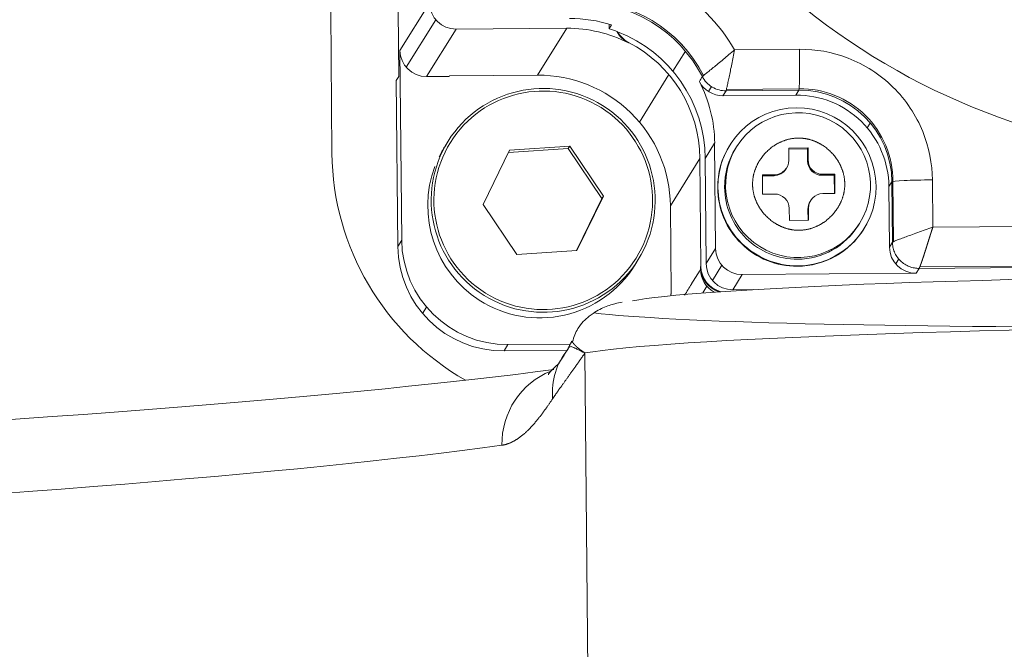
# Model space of a CAD drawing. Header units: millimetres. Extents: x -46 to 5160, y -5105 to -1541.
# Tile 80 of 104: x 4727.35 to 4733.32, y -4980.61 to -4976.78. Entities that reach past the tile are written whole.
import ezdxf

# ---------------------------------------------------------------- set-up
doc = ezdxf.new("R2010")
doc.units = ezdxf.units.MM
doc.header["$LTSCALE"] = 0.3175
doc.layers.add('1轮廓实线层', color=7, linetype='Continuous', lineweight=18)

# ---------------------------------------------------------------- blocks, each defined once
blk = doc.blocks.new('MR10C-1488')
at = {"layer": '1轮廓实线层'}
for p, q in [((7769.3614, -4875.7329), (7769.1821, -4876.0207)), ((7768.7613, -4875.7816), (7768.769, -4876.6452)), ((7769.1741, -4876.1794), (7769.1705, -4875.7783)), ((7769.2197, -4876.1224), (7769.3991, -4875.8347)), ((7769.3434, -4876.1793), (7769.5228, -4875.8915)), ((7770.1946, -4875.8861), (7769.5228, -4875.8915)), ((7770.0171, -4876.1709), (7770.1946, -4875.8861)), ((7770.4524, -4875.8895), (7770.4522, -4875.8612)), ((7770.4524, -4875.8895), (7770.4672, -4875.8657)), ((7770.5027, -4875.9057), (7770.5009, -4875.9087)), ((7770.5686, -4875.9755), (7770.5705, -4875.9726)), ((7771.2129, -4876.0169), (7771.6078, -4876.0138)), ((7769.1821, -4876.0207), (7769.1923, -4877.1719)), ((7770.8393, -4876.1471), (7770.9151, -4876.0254)), ((7769.1593, -4876.2032), (7769.1741, -4876.1794)), ((7769.4808, -4876.1782), (7769.3434, -4876.1793)), ((7769.4808, -4876.1782), (7769.4826, -4876.1752)), ((7770.0171, -4876.1709), (7769.4826, -4876.1752)), ((7770.8149, -4876.1677), (7770.6355, -4876.4554)), ((7769.1593, -4876.2032), (7769.1683, -4877.2104)), ((7771.0551, -4876.2702), (7771.0736, -4876.2405)), ((7771.164, -4876.2572), (7771.6056, -4876.2536)), ((7771.1431, -4876.2957), (7771.1616, -4876.2661)), ((7771.5859, -4876.2922), (7771.1431, -4876.2957)), ((7771.1616, -4876.2661), (7771.6044, -4876.2625)), ((7771.6044, -4876.2625), (7771.5859, -4876.2922)), ((7772.0373, -4876.4616), (7772.0188, -4876.4913)), ((7769.4745, -4876.5716), (7769.4534, -4876.6054)), ((7770.2129, -4876.6019), (7769.8474, -4876.6267)), ((7770.2036, -4876.6167), (7770.2129, -4876.6019)), ((7770.4174, -4876.9058), (7770.2129, -4876.6019)), ((7771.0926, -4876.5839), (7771.0353, -4876.6759)), ((7771.0926, -4876.5839), (7771.0983, -4877.2235)), ((7771.1854, -4876.5949), (7771.1835, -4876.5979)), ((7771.2256, -4876.606), (7771.2193, -4876.6161)), ((7771.5421, -4876.6134), (7771.6594, -4876.6125)), ((7771.6557, -4876.6184), (7771.6594, -4876.6125)), ((7771.6594, -4876.6125), (7771.66, -4876.6857)), ((7769.8474, -4876.6267), (7769.6865, -4876.9555)), ((7770.2036, -4876.6167), (7769.8402, -4876.6414)), ((7770.4081, -4876.9207), (7770.2036, -4876.6167)), ((7771.5428, -4876.6867), (7771.5421, -4876.6134)), ((7771.6557, -4876.6184), (7771.5422, -4876.6193)), ((7771.6564, -4876.6917), (7771.6557, -4876.6184)), ((7770.824, -4876.9639), (7771.0033, -4876.6762)), ((7771.0033, -4876.6762), (7771.0091, -4877.3317)), ((7771.041, -4877.3154), (7771.0353, -4876.6759)), ((7771.66, -4876.6857), (7771.6564, -4876.6917)), ((7771.3823, -4876.7759), (7771.4556, -4876.7753)), ((7771.3833, -4876.8932), (7771.3823, -4876.7759)), ((7771.4519, -4876.7813), (7771.3823, -4876.7818)), ((7771.4556, -4876.7753), (7771.4519, -4876.7813)), ((7771.5258, -4876.7399), (7771.5295, -4876.7339)), ((7771.6771, -4876.7476), (7771.6808, -4876.7417)), ((7771.7451, -4876.7789), (7771.7488, -4876.773)), ((7771.8184, -4876.7783), (7771.7451, -4876.7789)), ((7771.7488, -4876.773), (7771.8221, -4876.7724)), ((7771.8184, -4876.7783), (7771.8221, -4876.7724)), ((7771.8194, -4876.8897), (7771.8184, -4876.7783)), ((7771.8221, -4876.7724), (7771.8232, -4876.8896)), ((7772.1507, -4876.8473), (7772.1692, -4876.8176)), ((7772.154, -4877.215), (7772.1507, -4876.8473)), ((7772.1692, -4876.8176), (7772.1725, -4877.1853)), ((7772.1748, -4876.8158), (7772.1781, -4877.1821)), ((7772.4147, -4876.8068), (7772.4172, -4877.0946)), ((7770.2564, -4877.2346), (7770.4174, -4876.9058)), ((7770.4081, -4876.9207), (7770.4174, -4876.9058)), ((7771.4566, -4876.8926), (7771.3833, -4876.8932)), ((7771.8232, -4876.8896), (7771.7499, -4876.8902)), ((7769.6865, -4876.9555), (7769.891, -4877.2594)), ((7770.2544, -4877.2348), (7770.4081, -4876.9207)), ((7770.8287, -4877.4982), (7770.824, -4876.9639)), ((7771.676, -4876.9316), (7771.6723, -4876.9375)), ((7771.546, -4877.0531), (7771.5454, -4876.9798)), ((7771.659, -4876.9848), (7771.6627, -4876.9789)), ((7771.6596, -4877.0522), (7771.659, -4876.9848)), ((7771.6627, -4876.9789), (7771.6633, -4877.0521)), ((7771.6633, -4877.0521), (7771.546, -4877.0531)), ((7771.9661, -4877.0815), (7771.9724, -4877.0714)), ((7777.1518, -4877.0565), (7772.4172, -4877.0946)), ((7771.9982, -4877.1056), (7772.0001, -4877.1027)), ((7769.1923, -4877.1719), (7769.1683, -4877.2104)), ((7772.1725, -4877.1853), (7772.154, -4877.215)), ((7769.891, -4877.2594), (7770.2564, -4877.2346)), ((7771.0983, -4877.2235), (7771.041, -4877.3154)), ((7770.6076, -4877.3247), (7770.6286, -4877.2909)), ((7770.6076, -4877.3247), (7770.6076, -4877.3247)), ((7771.0787, -4877.4172), (7771.136, -4877.3252)), ((7772.2102, -4877.287), (7772.1917, -4877.3167)), ((7772.3338, -4877.3439), (7777.2283, -4877.3046)), ((7777.2273, -4877.2957), (7772.338, -4877.335)), ((7771.0091, -4877.3317), (7771.0073, -4877.3347)), ((7771.0074, -4877.3497), (7771.0073, -4877.3347)), ((7771.2024, -4877.474), (7771.2597, -4877.3821)), ((7771.2597, -4877.3821), (7772.3154, -4877.3736)), ((7772.3154, -4877.3736), (7772.3338, -4877.3439)), ((7770.8269, -4877.5011), (7770.8287, -4877.4982)), ((7770.8269, -4877.5104), (7770.8269, -4877.5011)), ((7771.0451, -4877.4524), (7771.02, -4877.4927)), ((7771.3286, -4877.473), (7771.2024, -4877.474)), ((7769.319, -4877.6173), (7769.3431, -4877.5787)), ((7769.8138, -4877.8448), (7769.8378, -4877.8063)), ((7769.8378, -4877.8063), (7770.2168, -4877.8032)), ((7770.2268, -4877.7885), (7770.2256, -4877.7862)), ((7770.1961, -4877.8418), (7769.8138, -4877.8448)), ((7770.3051, -4877.8578), (7770.3592, -4883.9334))]:
    blk.add_line(p, q, dxfattribs=at)
for centre, major_axis, ratio, start_param, end_param in [((7774.2164, -4872.555), (3.4965, -2.1792), 0.999045, 4.170363, 9.527621), ((7769.5214, -4875.7317), (-0.1358, 0.0846), 0.999045, 0.565807, 2.136603), ((7770.2793, -4876.561), (0.7061, -0.4401), 0.999045, 1.034379, 2.136603), ((7770.2849, -4876.5521), (0.7061, -0.4401), 0.999045, 1.030857, 2.141772), ((7770.2183, -4876.6589), (-0.7061, 0.4401), 0.999045, 4.965429, 5.278196), ((7770.2017, -4876.6856), (-0.6789, 0.4231), 0.999045, 4.792678, 5.278196), ((7770.642, -4875.8335), (-0.1358, 0.0846), 0.999045, 1.0417, 1.651085), ((7770.2035, -4876.6826), (-0.7061, 0.4401), 0.999045, 3.707399, 4.900146), ((7770.2035, -4876.6826), (0.6789, -0.4231), 0.999045, 0.565807, 1.651085), ((7771.6022, -4876.0227), (0.0019, -0.24), 0.023425, 0.036904, 1.607701), ((7769.342, -4876.0194), (-0.1358, 0.0846), 0.999045, 0.565807, 2.136603), ((7770.0242, -4876.9704), (-0.6789, 0.4231), 0.999045, 3.707399, 5.278196), ((7770.2609, -4876.5906), (0.7061, -0.4401), 0.999045, 0.565807, 1.033756), ((7771.1417, -4876.1358), (0.1358, -0.0846), 0.999045, 4.179211, 5.278196), ((7771.6149, -4876.8132), (0.4753, -0.2962), 0.999045, 0.553032, 2.144284), ((7771.5909, -4876.8518), (-0.4753, 0.2962), 0.999045, 3.707399, 5.278196), ((7771.6094, -4876.8221), (0.4753, -0.2962), 0.999045, 0.565807, 2.136603), ((7771.5927, -4876.8488), (0.4074, -0.2539), 0.999045, 2.136603, 3.707399), ((7771.5927, -4876.8488), (0.4074, -0.2539), 0.999045, 0.565807, 2.136603), ((7770.0305, -4876.9651), (0.5771, -0.3597), 0.999045, 3.141551, 3.243751), ((7771.5909, -4876.8518), (0.4074, -0.2539), 0.999045, 3.14157, 3.707399), ((7770.3685, -4876.6323), (1.3579, -0.8463), 0.999045, 3.707399, 4.754016), ((7771.5927, -4876.8488), (0.3734, -0.2327), 0.999045, 3.141588, 3.707399), ((7770.0305, -4876.9651), (0.5771, -0.3597), 0.999045, 3.339667, 4.699486), ((7771.4548, -4876.6874), (-0.0747, 0.0465), 0.999045, 2.136603, 3.707399), ((7771.7443, -4876.691), (-0.0747, 0.0465), 0.999045, 0.565807, 2.136603), ((7771.748, -4876.685), (-0.0747, 0.0465), 0.999045, 0.565807, 2.136603), ((7771.4511, -4876.6933), (-0.0747, 0.0465), 0.999045, 2.136603, 3.141572), ((7771.5927, -4876.8488), (0.4074, -0.2539), 0.999045, 5.278196, 6.848992), ((7772.4091, -4876.8157), (0.24, 0.0021), 0.036886, 1.547353, 3.11815), ((7771.5909, -4876.8518), (0.4074, -0.2539), 0.999045, 3.707399, 5.278196), ((7771.5927, -4876.8488), (0.4074, -0.2539), 0.999045, 3.707399, 5.278196), ((7771.5927, -4876.8488), (0.3734, -0.2327), 0.999045, 3.707399, 5.278196), ((7771.4574, -4876.9805), (-0.0747, 0.0465), 0.999045, 3.707399, 5.278196), ((7771.7506, -4876.9782), (-0.0747, 0.0465), 0.999045, 5.278196, 6.848992), ((7771.7469, -4876.9841), (-0.0747, 0.0465), 0.999045, 6.28316, 6.848992), ((7771.5927, -4876.8488), (0.3734, -0.2327), 0.999045, 5.278196, 6.283163), ((7771.5909, -4876.8518), (0.4074, -0.2539), 0.999045, 5.278196, 6.283162), ((7769.8081, -4877.2053), (-0.5431, 0.3385), 0.999045, 0.565807, 2.136603), ((7769.8321, -4877.1667), (-0.5431, 0.3385), 0.999045, 0.565807, 2.136603), ((7771.2583, -4877.2222), (-0.1358, 0.0846), 0.999045, 0.565807, 2.136603), ((7772.3139, -4877.2137), (-0.1358, 0.0846), 0.999045, 0.565807, 2.136603), ((7770.0305, -4876.9651), (0.5771, -0.3597), 0.999045, 4.699486, 6.283185), ((7771.2009, -4877.3142), (-0.1358, 0.0846), 0.999045, 0.565807, 2.136603), ((7774.6057, -4877.5335), (-4.0798, -0.0363), 0.036886, 3.324326, 6.09892), ((7771.1672, -4877.3334), (-0.1358, 0.0846), 0.999045, 0.565807, 1.831821), ((7771.1674, -4877.3494), (-0.1358, 0.0846), 0.999045, 0.559754, 1.613682), ((7771.1691, -4877.3304), (0.1358, -0.0846), 0.999045, 3.707399, 5.026623), ((7774.6057, -4877.5335), (4.3998, 0.0392), 0.036886, 3.406003, 4.539968), ((7774.6086, -4877.8533), (4.3998, 0.0392), 0.036886, 0.000005, 2.931634), ((7770.5753, -4878.1357), (-0.3989, 0.267), 0.916763, 6.191678, 6.913834), ((7739.0069, -4877.8906), (32.4787, 0.2893), 0.036886, 5.2382, 5.99136), ((7770.2622, -4878.4185), (-0.0662, 0.4754), 0.961458, 0.221863, 1.436237), ((7739.0111, -4878.3702), (-31.9987, -0.2851), 0.036886, 2.033384, 2.865445)]:
    blk.add_ellipse(centre, major_axis=major_axis, ratio=ratio, start_param=start_param, end_param=end_param, dxfattribs=at)
for centre, major_axis in [((7770.0516, -4876.9312), (0.5771, -0.3597)), ((7770.0519, -4876.9307), (-0.5635, 0.3512)), ((7771.599, -4876.8387), (0.3734, -0.2327))]:
    blk.add_ellipse(centre, major_axis=major_axis, ratio=0.999045, dxfattribs=at)
for points, degree, knots in [([(7770.2754, -4875.4808), (7770.4616, -4875.4793), (7770.6489, -4875.5265), (7770.984, -4875.7181), (7771.1196, -4875.8556), (7771.2129, -4876.0169)], 3, [0, 0, 0, 0, 0.5, 0.5, 1, 1, 1, 1]), ([(7771.6078, -4876.0138), (7771.7095, -4876.013), (7771.8019, -4876.0286), (7772.0034, -4876.1064), (7772.0967, -4876.166), (7772.2541, -4876.3207), (7772.3169, -4876.4169), (7772.3949, -4876.609), (7772.4138, -4876.7089), (7772.4147, -4876.8068)], 3, [0, 0, 0, 0, 0.25, 0.25, 0.5, 0.5, 0.75, 0.75, 1, 1, 1, 1]), ([(7771.2129, -4876.0169), (7771.1904, -4876.0364), (7771.1675, -4876.0559), (7771.1346, -4876.0835), (7771.1131, -4876.1013), (7771.0834, -4876.1257), (7771.0574, -4876.1467), (7771.0435, -4876.158), (7771.0261, -4876.1722), (7771.0189, -4876.1782), (7771.0181, -4876.1795)], 3, [0, 0, 0, 0, 0.25, 0.25, 0.375, 0.5, 0.625, 0.75, 0.75, 1, 1, 1, 1]), ([(7771.1616, -4876.2661), (7771.1623, -4876.2648), (7771.1644, -4876.2556), (7771.1693, -4876.2335), (7771.1712, -4876.2247), (7771.1754, -4876.205), (7771.1777, -4876.194), (7771.1825, -4876.1704), (7771.1877, -4876.1452), (7771.1932, -4876.1177), (7771.2015, -4876.0756), (7771.2073, -4876.0461), (7771.2129, -4876.0169)], 3, [0, 0, 0, 0, 0.25, 0.25, 0.375, 0.375, 0.5, 0.5, 0.625, 0.75, 0.75, 1, 1, 1, 1]), ([(7771.0181, -4876.1795), (7771.0245, -4876.192), (7771.0412, -4876.2161), (7771.0767, -4876.2451), (7771.1188, -4876.2627), (7771.1478, -4876.2662), (7771.1616, -4876.2661)], 3, [0, 0, 0, 0, 0.250771, 0.501583, 0.752395, 1, 1, 1, 1]), ([(7771.6002, -4876.553), (7771.5458, -4876.5534), (7771.4942, -4876.5766), (7771.4446, -4876.5989), (7771.3663, -4876.6783), (7771.3448, -4876.7284), (7771.3223, -4876.7803), (7771.3228, -4876.835)], 2, [0, 0, 0, 0.25, 0.25, 0.5, 0.75, 0.75, 1, 1, 1]), ([(7771.8826, -4876.8305), (7771.8821, -4876.7761), (7771.8589, -4876.7245), (7771.8365, -4876.6749), (7771.757, -4876.5966), (7771.7069, -4876.575), (7771.6549, -4876.5525), (7771.6002, -4876.553)], 2, [0, 0, 0, 0.25, 0.25, 0.5, 0.75, 0.75, 1, 1, 1]), ([(7771.3228, -4876.835), (7771.3233, -4876.8894), (7771.3465, -4876.941), (7771.3689, -4876.9906), (7771.4484, -4877.0689), (7771.4985, -4877.0905), (7771.5505, -4877.113), (7771.6052, -4877.1126)], 2, [0, 0, 0, 0.25, 0.25, 0.5, 0.75, 0.75, 1, 1, 1]), ([(7771.6052, -4877.1126), (7771.6596, -4877.1121), (7771.7113, -4877.0889), (7771.7608, -4877.0666), (7771.8391, -4876.9872), (7771.8607, -4876.9371), (7771.8831, -4876.8852), (7771.8826, -4876.8305)], 2, [0, 0, 0, 0.25, 0.25, 0.5, 0.75, 0.75, 1, 1, 1]), ([(7772.4172, -4877.0946), (7772.3858, -4877.1053), (7772.3545, -4877.1162), (7772.3107, -4877.1317), (7772.2826, -4877.1418), (7772.2454, -4877.1554), (7772.2249, -4877.1631), (7772.2069, -4877.17), (7772.1991, -4877.1731), (7772.1801, -4877.1809), (7772.1732, -4877.1842), (7772.1725, -4877.1853)], 3, [0, 0, 0, 0, 0.25, 0.25, 0.375, 0.5, 0.625, 0.625, 0.75, 0.75, 1, 1, 1, 1]), ([(7772.4172, -4877.0946), (7772.4169, -4877.0956), (7772.4162, -4877.0977), (7772.4151, -4877.1009), (7772.4141, -4877.104), (7772.413, -4877.1071), (7772.412, -4877.1103), (7772.411, -4877.1134), (7772.41, -4877.1165), (7772.409, -4877.1196), (7772.408, -4877.1227), (7772.407, -4877.1257), (7772.406, -4877.1288), (7772.405, -4877.1319), (7772.404, -4877.1349), (7772.403, -4877.1379), (7772.4021, -4877.1409), (7772.4011, -4877.1439), (7772.4001, -4877.1469), (7772.3992, -4877.1499), (7772.3983, -4877.1529), (7772.3973, -4877.1558), (7772.3964, -4877.1587), (7772.3955, -4877.1616), (7772.3946, -4877.1645), (7772.3936, -4877.1674), (7772.3927, -4877.1703), (7772.3918, -4877.1731), (7772.391, -4877.1759), (7772.3901, -4877.1787), (7772.3892, -4877.1815), (7772.3883, -4877.1843), (7772.3875, -4877.187), (7772.3866, -4877.1897), (7772.3858, -4877.1924), (7772.3849, -4877.1951), (7772.3841, -4877.1978), (7772.3832, -4877.2004), (7772.3824, -4877.2031), (7772.3816, -4877.2057), (7772.3808, -4877.2083), (7772.38, -4877.2108), (7772.3792, -4877.2134), (7772.3784, -4877.2159), (7772.3776, -4877.2184), (7772.3768, -4877.2208), (7772.3761, -4877.2233), (7772.3753, -4877.2257), (7772.3745, -4877.2281), (7772.3738, -4877.2305), (7772.373, -4877.2328), (7772.3723, -4877.2352), (7772.3716, -4877.2375), (7772.3709, -4877.2397), (7772.3701, -4877.242), (7772.3694, -4877.2442), (7772.3687, -4877.2464), (7772.368, -4877.2486), (7772.3673, -4877.2508), (7772.3666, -4877.2529), (7772.366, -4877.255), (7772.3653, -4877.2571), (7772.3646, -4877.2592), (7772.364, -4877.2612), (7772.3633, -4877.2632), (7772.3627, -4877.2652), (7772.362, -4877.2671), (7772.3614, -4877.2691), (7772.3608, -4877.271), (7772.3602, -4877.2729), (7772.3596, -4877.2747), (7772.359, -4877.2765), (7772.3584, -4877.2783), (7772.3578, -4877.2801), (7772.3572, -4877.2819), (7772.3566, -4877.2836), (7772.3561, -4877.2853), (7772.3555, -4877.287), (7772.3549, -4877.2886), (7772.3544, -4877.2902), (7772.3538, -4877.2918), (7772.3533, -4877.2934), (7772.3528, -4877.2949), (7772.3523, -4877.2965), (7772.3518, -4877.2979), (7772.3512, -4877.2994), (7772.3507, -4877.3009), (7772.3503, -4877.3023), (7772.3498, -4877.3037), (7772.3493, -4877.305), (7772.3488, -4877.3064), (7772.3484, -4877.3077), (7772.3479, -4877.309), (7772.3475, -4877.3102), (7772.347, -4877.3114), (7772.3466, -4877.3127), (7772.3461, -4877.3138), (7772.3457, -4877.315), (7772.3453, -4877.3161), (7772.3449, -4877.3173), (7772.3445, -4877.3183), (7772.3441, -4877.3194), (7772.3437, -4877.3204), (7772.3433, -4877.3214), (7772.343, -4877.3224), (7772.3426, -4877.3234), (7772.3422, -4877.3243), (7772.3419, -4877.3253), (7772.3416, -4877.3261), (7772.3412, -4877.327), (7772.3409, -4877.3279), (7772.3406, -4877.3287), (7772.3403, -4877.3295), (7772.3399, -4877.3303), (7772.3396, -4877.331), (7772.3394, -4877.3317), (7772.3391, -4877.3324), (7772.3388, -4877.3331), (7772.3385, -4877.3338), (7772.3383, -4877.3344), (7772.338, -4877.335), (7772.3378, -4877.3356), (7772.3375, -4877.3362), (7772.3373, -4877.3368), (7772.337, -4877.3373), (7772.3368, -4877.3378), (7772.3366, -4877.3383), (7772.3364, -4877.3387), (7772.3362, -4877.3392), (7772.336, -4877.3396), (7772.3358, -4877.34), (7772.3357, -4877.3404), (7772.3355, -4877.3408), (7772.3353, -4877.3411), (7772.3352, -4877.3414), (7772.335, -4877.3417), (7772.3349, -4877.342), (7772.3348, -4877.3423), (7772.3346, -4877.3425), (7772.3345, -4877.3428), (7772.3344, -4877.343), (7772.3343, -4877.3432), (7772.3342, -4877.3433), (7772.3341, -4877.3435), (7772.334, -4877.3436), (7772.334, -4877.3437), (7772.3339, -4877.3438), (7772.3339, -4877.3439), (7772.3338, -4877.3439)], 3, [0, 0, 0, 0, 0.008607, 0.017189, 0.025746, 0.034277, 0.042783, 0.051264, 0.05972, 0.06815, 0.076555, 0.084935, 0.093289, 0.101619, 0.109923, 0.118202, 0.126456, 0.134685, 0.142889, 0.151068, 0.159222, 0.167351, 0.175454, 0.183533, 0.191587, 0.199615, 0.207619, 0.215598, 0.223552, 0.231481, 0.239385, 0.247265, 0.255119, 0.262949, 0.270754, 0.278534, 0.28629, 0.29402, 0.301727, 0.309408, 0.317065, 0.324697, 0.332304, 0.339887, 0.347445, 0.354979, 0.362488, 0.369973, 0.377433, 0.384869, 0.39228, 0.399667, 0.40703, 0.414368, 0.421682, 0.428972, 0.436237, 0.443478, 0.450695, 0.457887, 0.465056, 0.4722, 0.47932, 0.486416, 0.493488, 0.500536, 0.50756, 0.51456, 0.521536, 0.528488, 0.535416, 0.54232, 0.549201, 0.556058, 0.56289, 0.569699, 0.576485, 0.583247, 0.589985, 0.596699, 0.60339, 0.610057, 0.616701, 0.623321, 0.629918, 0.636491, 0.643041, 0.649568, 0.656071, 0.662551, 0.669008, 0.675441, 0.681851, 0.688239, 0.694603, 0.700944, 0.707262, 0.713557, 0.719829, 0.726078, 0.732304, 0.738508, 0.744689, 0.750847, 0.756982, 0.763094, 0.769184, 0.775252, 0.781297, 0.787319, 0.793319, 0.799296, 0.805252, 0.811185, 0.817095, 0.822984, 0.82885, 0.834694, 0.840516, 0.846316, 0.852094, 0.85785, 0.863585, 0.869297, 0.874988, 0.880657, 0.886304, 0.89193, 0.897534, 0.903117, 0.908679, 0.914218, 0.919737, 0.925235, 0.930711, 0.936166, 0.9416, 0.947013, 0.952405, 0.957776, 0.963126, 0.968455, 0.973764, 0.979052, 0.98432, 0.989567, 0.994794, 1, 1, 1, 1]), ([(7772.1725, -4877.1853), (7772.1726, -4877.1948), (7772.1744, -4877.2144), (7772.1832, -4877.2445), (7772.1985, -4877.2734), (7772.2198, -4877.2991), (7772.246, -4877.3199), (7772.2752, -4877.3345), (7772.3052, -4877.3425), (7772.3246, -4877.344), (7772.3338, -4877.3439)], 3, [0, 0, 0, 0, 0.125355, 0.250748, 0.37614, 0.501532, 0.626925, 0.752317, 0.877709, 1, 1, 1, 1]), ([(7770.5315, -4877.5496), (7770.5173, -4877.5515), (7770.4797, -4877.56), (7770.4265, -4877.5761), (7770.3433, -4877.6186), (7770.2626, -4877.6972), (7770.238, -4877.76), (7770.2294, -4877.7902)], 3, [0, 0, 0, 0, 0.207818, 0.497319, 0.719517, 0.880577, 1, 1, 1, 1]), ([(7770.2256, -4877.7862), (7770.2256, -4877.7862), (7770.2256, -4877.7862), (7770.2256, -4877.7863), (7770.2257, -4877.7863), (7770.2257, -4877.7865), (7770.2258, -4877.7866), (7770.2259, -4877.7868), (7770.2261, -4877.7871), (7770.2262, -4877.7874), (7770.2264, -4877.7877), (7770.2267, -4877.788), (7770.2269, -4877.7884), (7770.2272, -4877.7889), (7770.2275, -4877.7893), (7770.2279, -4877.7899), (7770.2282, -4877.7904), (7770.2286, -4877.791), (7770.2291, -4877.7916), (7770.2296, -4877.7923), (7770.2301, -4877.793), (7770.2306, -4877.7937), (7770.2312, -4877.7945), (7770.2318, -4877.7953), (7770.2325, -4877.7962), (7770.2332, -4877.7971), (7770.234, -4877.798), (7770.2348, -4877.799), (7770.2356, -4877.8), (7770.2365, -4877.8011), (7770.2374, -4877.8022), (7770.2384, -4877.8033), (7770.2394, -4877.8044), (7770.2404, -4877.8056), (7770.2416, -4877.8069), (7770.2428, -4877.8082), (7770.244, -4877.8096), (7770.2454, -4877.811), (7770.2468, -4877.8125), (7770.2484, -4877.8141), (7770.25, -4877.8157), (7770.2517, -4877.8173), (7770.2535, -4877.8191), (7770.2555, -4877.8209), (7770.2575, -4877.8227), (7770.2597, -4877.8246), (7770.262, -4877.8266), (7770.2644, -4877.8287), (7770.2669, -4877.8308), (7770.2696, -4877.8329), (7770.2724, -4877.8351), (7770.2754, -4877.8374), (7770.2785, -4877.8397), (7770.2818, -4877.8421), (7770.2852, -4877.8446), (7770.2888, -4877.8471), (7770.2926, -4877.8497), (7770.2966, -4877.8523), (7770.3007, -4877.855), (7770.3036, -4877.8569), (7770.3051, -4877.8578)], 3, [0, 0, 0, 0, 0.009057, 0.022882, 0.036783, 0.05076, 0.064813, 0.078943, 0.09315, 0.107433, 0.121794, 0.136232, 0.150747, 0.16534, 0.18001, 0.194759, 0.209585, 0.22449, 0.239473, 0.254535, 0.269675, 0.284894, 0.300193, 0.31557, 0.331026, 0.346562, 0.362178, 0.377873, 0.393648, 0.409503, 0.425438, 0.440575, 0.456046, 0.471849, 0.487985, 0.504455, 0.521259, 0.538396, 0.555868, 0.573673, 0.591812, 0.610285, 0.629093, 0.648235, 0.667711, 0.687522, 0.707668, 0.728148, 0.748963, 0.770112, 0.791596, 0.813414, 0.835567, 0.858055, 0.880877, 0.904033, 0.927524, 0.951349, 0.975507, 1, 1, 1, 1]), ([(7770.3051, -4877.8578), (7770.3027, -4877.8612), (7770.2981, -4877.8679), (7770.2911, -4877.8779), (7770.2843, -4877.8877), (7770.2775, -4877.8974), (7770.2709, -4877.9069), (7770.2643, -4877.9163), (7770.2578, -4877.9254), (7770.2514, -4877.9344), (7770.2452, -4877.9433), (7770.239, -4877.952), (7770.2329, -4877.9605), (7770.227, -4877.9688), (7770.2211, -4877.977), (7770.2154, -4877.985), (7770.2098, -4877.9929), (7770.2043, -4878.0006), (7770.1989, -4878.0081), (7770.1936, -4878.0155), (7770.1884, -4878.0227), (7770.1834, -4878.0297), (7770.1784, -4878.0366), (7770.1736, -4878.0433), (7770.1689, -4878.0498), (7770.1644, -4878.0562), (7770.1599, -4878.0624), (7770.1556, -4878.0684), (7770.1514, -4878.0743), (7770.1474, -4878.08), (7770.1434, -4878.0855), (7770.1396, -4878.0909), (7770.1359, -4878.0961), (7770.1324, -4878.1012), (7770.129, -4878.1061), (7770.1257, -4878.1108), (7770.1225, -4878.1153), (7770.1195, -4878.1197), (7770.1166, -4878.1239), (7770.1139, -4878.128), (7770.1113, -4878.1319), (7770.1096, -4878.1344), (7770.1088, -4878.1357)], 3, [0, 0, 0, 0, 0.037982, 0.075297, 0.111947, 0.147931, 0.183249, 0.217901, 0.251888, 0.285208, 0.317863, 0.349852, 0.381175, 0.411832, 0.441824, 0.471149, 0.499809, 0.527803, 0.555132, 0.581794, 0.607791, 0.633122, 0.657788, 0.681788, 0.705122, 0.727791, 0.749794, 0.771131, 0.791803, 0.81181, 0.831151, 0.849826, 0.867837, 0.885182, 0.901861, 0.917876, 0.933225, 0.94791, 0.961929, 0.975284, 0.987974, 1, 1, 1, 1]), ([(7770.2075, -4877.8239), (7770.2089, -4877.8224), (7770.2105, -4877.8213), (7770.2147, -4877.8195), (7770.2174, -4877.8191), (7770.2238, -4877.8196), (7770.2273, -4877.8204), (7770.2352, -4877.8232), (7770.2396, -4877.8252), (7770.2495, -4877.8299), (7770.255, -4877.8328), (7770.2732, -4877.8422), (7770.2877, -4877.8498), (7770.3051, -4877.8578)], 3, [0, 0, 0, 0, 0.102843, 0.102843, 0.252369, 0.252369, 0.401895, 0.401895, 0.551422, 0.551422, 0.700948, 0.700948, 1, 1, 1, 1]), ([(7770.1088, -4878.1357), (7770.1072, -4878.1381), (7770.104, -4878.1429), (7770.0993, -4878.15), (7770.0945, -4878.1569), (7770.0899, -4878.1638), (7770.0852, -4878.1706), (7770.0806, -4878.1773), (7770.076, -4878.1838), (7770.0715, -4878.1903), (7770.067, -4878.1966), (7770.0625, -4878.2028), (7770.0581, -4878.2089), (7770.0537, -4878.2149), (7770.0493, -4878.2209), (7770.045, -4878.2266), (7770.0407, -4878.2323), (7770.0364, -4878.2379), (7770.0322, -4878.2434), (7770.028, -4878.2488), (7770.0239, -4878.254), (7770.0198, -4878.2592), (7770.0157, -4878.2642), (7770.0117, -4878.2691), (7770.0077, -4878.2739), (7770.0037, -4878.2787), (7769.9998, -4878.2833), (7769.996, -4878.2878), (7769.9921, -4878.2921), (7769.9883, -4878.2964), (7769.9846, -4878.3006), (7769.9809, -4878.3047), (7769.9772, -4878.3086), (7769.9736, -4878.3125), (7769.97, -4878.3162), (7769.9665, -4878.3198), (7769.9623, -4878.324), (7769.9576, -4878.3287), (7769.9522, -4878.3339), (7769.9468, -4878.3389), (7769.9414, -4878.3437), (7769.9361, -4878.3484), (7769.9307, -4878.353), (7769.9254, -4878.3574), (7769.92, -4878.3617), (7769.9147, -4878.3658), (7769.9094, -4878.3697), (7769.9041, -4878.3735), (7769.8988, -4878.3772), (7769.8935, -4878.3807), (7769.8882, -4878.384), (7769.883, -4878.3872), (7769.8777, -4878.3903), (7769.8725, -4878.3932), (7769.8673, -4878.3959), (7769.862, -4878.3985), (7769.8568, -4878.4009), (7769.8516, -4878.4032), (7769.8465, -4878.4054), (7769.8413, -4878.4074), (7769.8361, -4878.4092), (7769.831, -4878.4109), (7769.8259, -4878.4124), (7769.8207, -4878.4138), (7769.8156, -4878.415), (7769.8105, -4878.4161), (7769.8055, -4878.4171), (7769.8021, -4878.4176), (7769.8004, -4878.4178)], 3, [0, 0, 0, 0, 0.017188, 0.034204, 0.051047, 0.067719, 0.084218, 0.100546, 0.116702, 0.132686, 0.148498, 0.164138, 0.179607, 0.194905, 0.210031, 0.224986, 0.239769, 0.254381, 0.268822, 0.283093, 0.297192, 0.31112, 0.324878, 0.338465, 0.351882, 0.365128, 0.378204, 0.39111, 0.403846, 0.416412, 0.428808, 0.441035, 0.453092, 0.46498, 0.476699, 0.488248, 0.49963, 0.517126, 0.534526, 0.551829, 0.569037, 0.58615, 0.603169, 0.620094, 0.636926, 0.653665, 0.670313, 0.68687, 0.703336, 0.719712, 0.736, 0.752199, 0.76831, 0.784335, 0.800273, 0.816127, 0.831895, 0.84758, 0.863182, 0.878701, 0.894139, 0.909497, 0.924775, 0.939974, 0.955095, 0.970139, 0.985107, 1, 1, 1, 1])]:
    blk.add_open_spline(points, degree=degree, knots=knots, dxfattribs=at)
for points, degree in [([(7770.4524, -4875.8895), (7770.4697, -4875.8949), (7770.4868, -4875.9009), (7770.5037, -4875.9074)], 3), ([(7770.5037, -4875.9074), (7770.5188, -4875.935), (7770.542, -4875.9578), (7770.5705, -4875.9726)], 3), ([(7771.0181, -4876.1795), (7771.012, -4876.1896), (7771.0059, -4876.1996), (7770.9998, -4876.2097)], 3), ([(7771.0074, -4877.3497), (7770.9889, -4877.3794), (7770.9704, -4877.4091), (7770.952, -4877.4388)], 3), ([(7770.952, -4877.4393), (7770.938, -4877.4617), (7770.9241, -4877.4841), (7770.9102, -4877.5065)], 3), ([(7770.952, -4877.4388), (7770.952, -4877.439), (7770.952, -4877.4391), (7770.952, -4877.4393)], 3), ([(7770.2256, -4877.786), (7770.204, -4877.8283)], 1), ([(7770.2082, -4877.823), (7770.1476, -4877.9192)], 1), ([(7770.1958, -4877.8421), (7770.1969, -4877.8414), (7770.198, -4877.8407), (7770.1992, -4877.8399)], 3), ([(7770.1476, -4877.9193), (7770.0736, -4877.9896), (7770.0843, -4877.9904)], 2)]:
    blk.add_open_spline(points, degree=degree, dxfattribs=at)

msp = doc.modelspace()

# ---------------------------------------------------------------- block references
msp.add_blockref('MR10C-1488', (-3039.52709, -100.95006))

doc.saveas('drawing.dxf')
